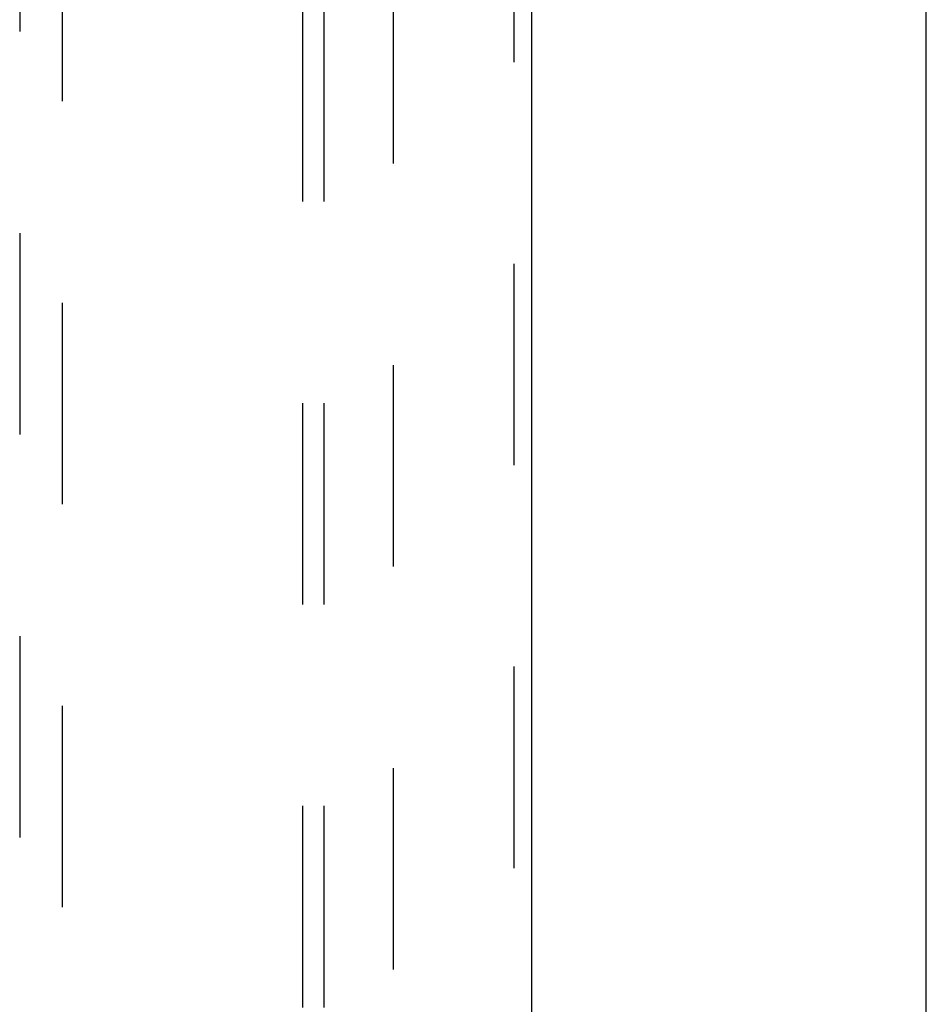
# Model space of a CAD drawing. Header units: inches. Extents: x 0 to 215, y 0 to 139.
# Tile 83 of 103: x 101.01 to 106.33, y 40.59 to 46.36. Entities that reach past the tile are written whole.
import ezdxf

# ---------------------------------------------------------------- set-up
doc = ezdxf.new("R2010")
doc.units = ezdxf.units.IN
doc.header["$LTSCALE"] = 11.804375
doc.header["$MEASUREMENT"] = 0
doc.linetypes.add('HIDDEN', pattern=[0.2, 0.1, -0.1])
doc.layers.get('0').update_dxf_attribs({"linetype": 'CONTINUOUS'})
for name, color, linetype in [('DEFAULT_2', 8, 'HIDDEN'), ('DOOR_ASSEMBLY', 7, 'CONTINUOUS'), ('SUBPANEL', 7, 'CONTINUOUS')]:
    doc.layers.add(name, color=color, linetype=linetype)

msp = doc.modelspace()

# ---------------------------------------------------------------- linework, layer by layer
at = {"color": 3, "linetype": 'Continuous'}
msp.add_line((106.3254, 9.1048), (106.3254, 94.8968), dxfattribs=at)
at = {"layer": 'DEFAULT_2', "color": 8, "linetype": 'HIDDEN'}
msp.add_line((103.2004, 91.5528), (103.2004, 12.4488), dxfattribs=at)
at = {"layer": 'DOOR_ASSEMBLY', "color": 8, "linetype": 'HIDDEN'}
for p, q in [((103.9089, 92.1468), (103.9089, 11.8548)), ((101.0129, 49.83), (101.0129, 12.8283)), ((101.2629, 12.8283), (101.2629, 49.83))]:
    msp.add_line(p, q, dxfattribs=at)
at = {"layer": 'DOOR_ASSEMBLY', "color": 3, "linetype": 'Continuous'}
msp.add_line((104.0129, 92.1468), (104.0129, 11.8548), dxfattribs=at)
at = {"layer": 'SUBPANEL', "color": 8, "linetype": 'HIDDEN'}
for p, q in [((102.6692, 88.9696), (102.6692, 15.0321)), ((102.7942, 88.9696), (102.7942, 15.0321))]:
    msp.add_line(p, q, dxfattribs=at)

doc.saveas('drawing.dxf')
